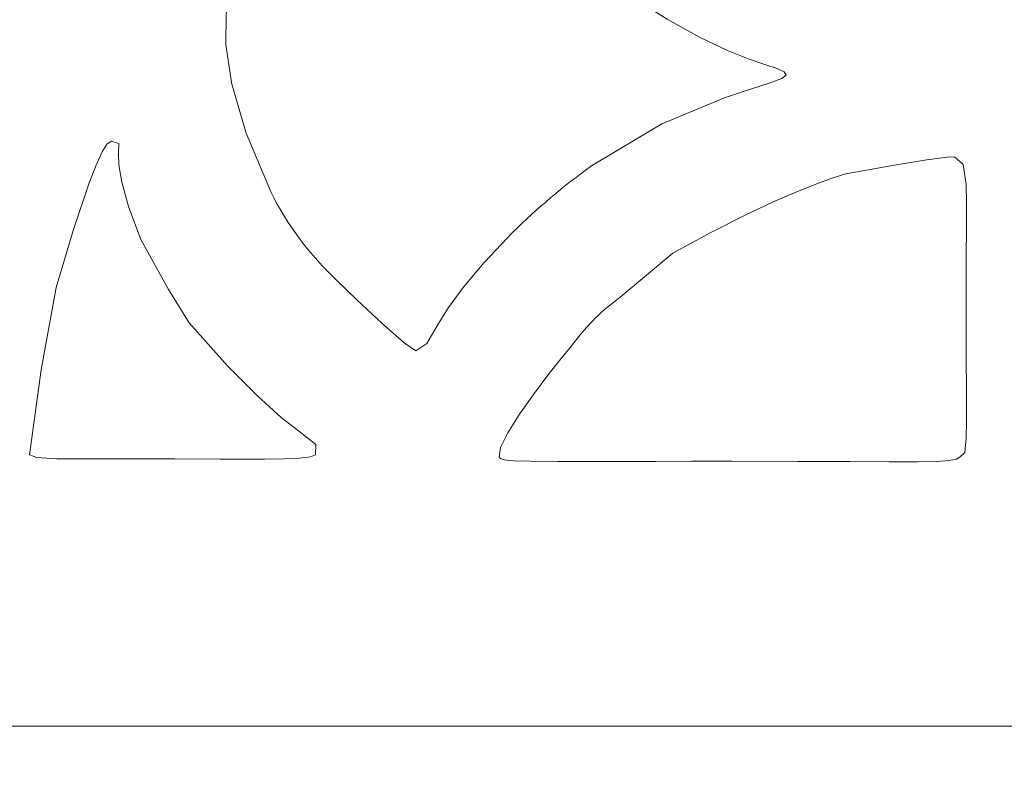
# Model space of a CAD drawing. Header units: millimetres. Extents: x -285 to 176, y -252 to 158.
# Tile 215 of 256: x 8.11 to 13.45, y 44.28 to 48.36. Entities that reach past the tile are written whole.
import ezdxf

# ---------------------------------------------------------------- set-up
doc = ezdxf.new("R2010")
doc.units = ezdxf.units.MM
doc.header["$MEASUREMENT"] = 0
doc.layers.add('Layer 1', color=7, linetype='Continuous')

msp = doc.modelspace()

# ---------------------------------------------------------------- linework, layer by layer
at = {"layer": 'Layer 1', "color": 1, "lineweight": 9}
msp.add_open_spline([(25.7509, 82.7633), (25.7509, 82.7633), (27.8852, 84.8976), (27.8852, 84.8976), (27.8852, 84.8976), (27.8852, 84.8976), (34.9583, 77.8244), (34.9583, 77.8244), (34.9583, 77.8244), (34.9583, 77.8244), (32.824, 75.6936), (32.824, 75.6936), (32.824, 75.6936), (32.824, 75.6936), (42.1833, 66.3344), (42.1833, 66.3344), (42.1833, 66.3344), (42.1833, 66.3344), (44.2505, 68.4017), (44.2505, 68.4017), (44.2505, 68.4017), (44.2505, 68.4017), (51.3202, 61.3285), (51.3202, 61.3285), (51.3202, 61.3285), (51.3202, 61.3285), (49.2529, 59.2613), (49.2529, 59.2613), (49.2529, 59.2613), (49.2529, 59.2613), (57.4973, 51.0203), (57.4973, 51.0203), (57.4973, 51.0203), (57.4973, 51.0203), (49.2918, 42.8147), (49.2918, 42.8147), (49.2918, 42.8147), (49.2918, 42.8147), (51.3202, 40.7828), (51.3202, 40.7828), (51.3202, 40.7828), (51.3202, 40.7828), (44.2505, 33.7096), (44.2505, 33.7096), (44.2505, 33.7096), (44.2505, 33.7096), (42.2185, 35.7416), (42.2185, 35.7416), (42.2185, 35.7416), (42.2185, 35.7416), (32.8593, 26.3824), (32.8593, 26.3824), (32.8593, 26.3824), (32.8593, 26.3824), (34.9583, 24.2869), (34.9583, 24.2869), (34.9583, 24.2869), (34.9583, 24.2869), (27.8852, 17.2137), (27.8852, 17.2137), (27.8852, 17.2137), (27.8852, 17.2137), (25.7897, 19.3127), (25.7897, 19.3127), (25.7897, 19.3127), (25.7897, 19.3127), (24.308, 17.831), (24.308, 17.831), (24.308, 17.831), (24.308, 17.831), (22.5017, 16.5505), (22.5017, 16.5505), (22.5017, 16.5505), (22.5017, 16.5505), (-21.5072, 16.5505), (-21.5072, 16.5505), (-21.5072, 16.5505), (-21.5072, 16.5505), (-21.8036, 16.5505), (-21.8036, 16.5505), (-21.8036, 16.5505), (-21.8036, 16.5505), (-51.2041, 16.5505), (-51.2041, 16.5505), (-51.2041, 16.5505), (-51.2041, 16.5505), (-51.2041, 27.7088), (-51.2041, 27.7088), (-51.2041, 27.7088), (-51.2041, 27.7088), (-54.0933, 27.7088), (-54.0933, 27.7088), (-54.0933, 27.7088), (-54.0933, 27.7088), (-54.0933, 43.0088), (-54.0933, 43.0088), (-54.0933, 43.0088), (-54.0933, 43.0088), (-51.2041, 43.0088), (-51.2041, 43.0088), (-51.2041, 43.0088), (-51.2041, 43.0088), (-51.2041, 59.0919), (-51.2041, 59.0919), (-51.2041, 59.0919), (-51.2041, 59.0919), (-54.0933, 59.0919), (-54.0933, 59.0919), (-54.0933, 59.0919), (-54.0933, 59.0919), (-54.0933, 74.3919), (-54.0933, 74.3919), (-54.0933, 74.3919), (-54.0933, 74.3919), (-51.2039, 74.3919), (-51.2039, 74.3919), (-51.2039, 74.3919), (-51.2039, 74.3919), (-51.2039, 85.5502), (-51.2039, 85.5502), (-51.2039, 85.5502), (-51.2039, 85.5502), (-21.5355, 85.5502), (-21.5355, 85.5502), (-21.5355, 85.5502), (-21.5355, 85.5502), (22.5017, 85.5502), (22.5017, 85.5502), (22.5017, 85.5502), (22.5017, 85.5502), (24.2127, 84.305), (24.2127, 84.305), (24.2127, 84.305), (24.2127, 84.305), (25.7509, 82.7633), (25.7509, 82.7633)], degree=3, knots=[0, 0, 0, 0, 0.028571, 0.028571, 0.028571, 0.028571, 0.057143, 0.057143, 0.057143, 0.057143, 0.085714, 0.085714, 0.085714, 0.085714, 0.114286, 0.114286, 0.114286, 0.114286, 0.142857, 0.142857, 0.142857, 0.142857, 0.171429, 0.171429, 0.171429, 0.171429, 0.2, 0.2, 0.2, 0.2, 0.228571, 0.228571, 0.228571, 0.228571, 0.257143, 0.257143, 0.257143, 0.257143, 0.285714, 0.285714, 0.285714, 0.285714, 0.314286, 0.314286, 0.314286, 0.314286, 0.342857, 0.342857, 0.342857, 0.342857, 0.371429, 0.371429, 0.371429, 0.371429, 0.4, 0.4, 0.4, 0.4, 0.428571, 0.428571, 0.428571, 0.428571, 0.457143, 0.457143, 0.457143, 0.457143, 0.485714, 0.485714, 0.485714, 0.485714, 0.514286, 0.514286, 0.514286, 0.514286, 0.542857, 0.542857, 0.542857, 0.542857, 0.571429, 0.571429, 0.571429, 0.571429, 0.6, 0.6, 0.6, 0.6, 0.628571, 0.628571, 0.628571, 0.628571, 0.657143, 0.657143, 0.657143, 0.657143, 0.685714, 0.685714, 0.685714, 0.685714, 0.714286, 0.714286, 0.714286, 0.714286, 0.742857, 0.742857, 0.742857, 0.742857, 0.771429, 0.771429, 0.771429, 0.771429, 0.8, 0.8, 0.8, 0.8, 0.828571, 0.828571, 0.828571, 0.828571, 0.857143, 0.857143, 0.857143, 0.857143, 0.885714, 0.885714, 0.885714, 0.885714, 0.914286, 0.914286, 0.914286, 0.914286, 0.942857, 0.942857, 0.942857, 0.942857, 1, 1, 1, 1], dxfattribs=at)
at = {"layer": 'Layer 1', "color": 3, "lineweight": 9}
for points, knots in [([(39.7349, 44.5292), (39.7349, 44.5292), (3.159, 44.5292), (3.159, 44.5292), (3.159, 44.5292), (3.159, 44.5292), (3.159, 57.0881), (3.159, 57.0881), (3.159, 57.0881), (3.159, 57.0881), (32.8946, 57.0528), (32.8946, 57.0528), (32.8946, 57.0528), (32.8946, 57.0528), (38.2886, 57.0528), (38.2886, 57.0528), (38.2886, 57.0528), (38.2886, 57.0528), (38.8396, 57.0531), (38.8396, 57.0531), (38.8396, 57.0531), (38.8396, 57.0531), (39.3201, 57.0538), (39.3201, 57.0538), (39.3201, 57.0538), (39.3201, 57.0538), (39.7354, 57.0547), (39.7354, 57.0547), (39.7354, 57.0547), (39.7354, 57.0547), (40.0909, 57.0558), (40.0909, 57.0558), (40.0909, 57.0558), (40.0909, 57.0558), (40.3917, 57.0568), (40.3917, 57.0568), (40.3917, 57.0568), (40.3917, 57.0568), (40.6433, 57.0577), (40.6433, 57.0577), (40.6433, 57.0577), (40.6433, 57.0577), (40.851, 57.0582), (40.851, 57.0582), (40.851, 57.0582), (40.851, 57.0582), (41.02, 57.0581), (41.02, 57.0581), (41.02, 57.0581), (41.02, 57.0581), (41.2634, 57.0559), (41.2634, 57.0559), (41.2634, 57.0559), (41.2634, 57.0559), (41.416, 57.0499), (41.416, 57.0499), (41.416, 57.0499), (41.416, 57.0499), (41.5203, 57.0387), (41.5203, 57.0387), (41.5203, 57.0387), (41.5203, 57.0387), (41.6188, 57.0211), (41.6188, 57.0211), (41.6188, 57.0211), (41.6188, 57.0211), (41.6399, 57.0182), (41.6399, 57.0182), (41.6399, 57.0182), (41.6399, 57.0182), (41.6939, 57.0111), (41.6939, 57.0111), (41.6939, 57.0111), (41.6939, 57.0111), (41.7767, 57.0004), (41.7767, 57.0004), (41.7767, 57.0004), (41.7767, 57.0004), (41.8842, 56.9864), (41.8842, 56.9864), (41.8842, 56.9864), (41.8842, 56.9864), (42.157, 56.9505), (42.157, 56.9505), (42.157, 56.9505), (42.157, 56.9505), (42.4796, 56.9073), (42.4796, 56.9073), (42.4796, 56.9073), (42.4796, 56.9073), (42.8194, 56.8605), (42.8194, 56.8605), (42.8194, 56.8605), (42.8194, 56.8605), (43.1438, 56.8138), (43.1438, 56.8138), (43.1438, 56.8138), (43.1438, 56.8138), (43.4201, 56.7708), (43.4201, 56.7708), (43.4201, 56.7708), (43.4201, 56.7708), (43.6155, 56.7354), (43.6155, 56.7354), (43.6155, 56.7354), (43.6155, 56.7354), (43.9224, 56.6415), (43.9224, 56.6415), (43.9224, 56.6415), (43.9224, 56.6415), (44.1976, 56.5554), (44.1976, 56.5554), (44.1976, 56.5554), (44.5908, 56.465), (44.9793, 56.3555), (45.3618, 56.2274), (45.3618, 56.2274), (45.3618, 56.2274), (45.4438, 56.2), (45.4438, 56.2), (45.4438, 56.2), (45.4438, 56.2), (45.588, 56.1515), (45.588, 56.1515), (45.588, 56.1515), (45.588, 56.1515), (45.7805, 56.0851), (45.7805, 56.0851), (45.7805, 56.0851), (45.7805, 56.0851), (46.0074, 56.0038), (46.0074, 56.0038), (46.0074, 56.0038), (46.0074, 56.0038), (46.5088, 55.8092), (46.5088, 55.8092), (46.5088, 55.8092), (46.5088, 55.8092), (46.981, 55.5924), (46.981, 55.5924), (46.981, 55.5924), (46.981, 55.5924), (47.161, 55.5027), (47.161, 55.5027), (47.161, 55.5027), (47.161, 55.5027), (47.4132, 55.3778), (47.4132, 55.3778), (47.4132, 55.3778), (47.4132, 55.3778), (47.7311, 55.212), (47.7311, 55.212), (47.7311, 55.212), (47.7311, 55.212), (48.1077, 54.9997), (48.1077, 54.9997), (48.1077, 54.9997), (48.1077, 54.9997), (48.5365, 54.7352), (48.5365, 54.7352), (48.5365, 54.7352), (48.5365, 54.7352), (49.0106, 54.4127), (49.0106, 54.4127), (49.0106, 54.4127), (49.0106, 54.4127), (49.5233, 54.0265), (49.5233, 54.0265), (49.5233, 54.0265), (49.5233, 54.0265), (50.0678, 53.5709), (50.0678, 53.5709), (50.0678, 53.5709), (50.5164, 53.1621), (50.9372, 52.7236), (51.3273, 52.2586), (51.3273, 52.2586), (51.3273, 52.2586), (51.4129, 52.1495), (51.4129, 52.1495), (51.4129, 52.1495), (51.4129, 52.1495), (51.5487, 51.9663), (51.5487, 51.9663), (51.5487, 51.9663), (51.5487, 51.9663), (51.7155, 51.7349), (51.7155, 51.7349), (51.7155, 51.7349), (51.7155, 51.7349), (51.8944, 51.4812), (51.8944, 51.4812), (51.8944, 51.4812), (51.8944, 51.4812), (52.0663, 51.2309), (52.0663, 51.2309), (52.0663, 51.2309), (52.0663, 51.2309), (52.2123, 51.01), (52.2123, 51.01), (52.2123, 51.01), (52.2123, 51.01), (52.2696, 50.9185), (52.2696, 50.9185), (52.2696, 50.9185), (52.2696, 50.9185), (52.3133, 50.8441), (52.3133, 50.8441), (52.3133, 50.8441), (52.3133, 50.8441), (52.341, 50.79), (52.341, 50.79), (52.341, 50.79), (52.341, 50.79), (52.3503, 50.7593), (52.3503, 50.7593), (52.3503, 50.7593), (52.3503, 50.7593), (52.1281, 50.4141), (52.1281, 50.4141), (52.1281, 50.4141), (52.1281, 50.4141), (51.8529, 50.0502), (51.8529, 50.0502), (51.8529, 50.0502), (51.8529, 50.0502), (51.6236, 49.6798), (51.6236, 49.6798), (51.6236, 49.6798), (51.6236, 49.6798), (51.5374, 49.5685), (51.5374, 49.5685), (51.5374, 49.5685), (51.5374, 49.5685), (51.4476, 49.4748), (51.4476, 49.4748), (51.4476, 49.4748), (51.4476, 49.4748), (51.377, 49.4095), (51.377, 49.4095), (51.377, 49.4095), (51.377, 49.4095), (51.3484, 49.3835), (51.3484, 49.3835), (51.3484, 49.3835), (50.9893, 48.961), (50.6151, 48.5515), (50.2266, 48.1558), (50.2266, 48.1558), (50.2266, 48.1558), (49.9295, 47.887), (49.9295, 47.887), (49.9295, 47.887), (49.9295, 47.887), (49.5453, 47.5737), (49.5453, 47.5737), (49.5453, 47.5737), (49.5453, 47.5737), (49.3526, 47.4235), (49.3526, 47.4235), (49.3526, 47.4235), (49.3526, 47.4235), (49.1764, 47.2896), (49.1764, 47.2896), (49.1764, 47.2896), (49.1764, 47.2896), (49.0295, 47.1815), (49.0295, 47.1815), (49.0295, 47.1815), (49.0295, 47.1815), (48.9248, 47.1081), (48.9248, 47.1081), (48.9248, 47.1081), (48.9248, 47.1081), (48.4642, 46.8088), (48.4642, 46.8088), (48.4642, 46.8088), (48.4642, 46.8088), (47.9988, 46.5207), (47.9988, 46.5207), (47.9988, 46.5207), (47.9988, 46.5207), (47.7973, 46.3989), (47.7973, 46.3989), (47.7973, 46.3989), (47.7973, 46.3989), (47.634, 46.3015), (47.634, 46.3015), (47.634, 46.3015), (47.634, 46.3015), (47.5222, 46.2356), (47.5222, 46.2356), (47.5222, 46.2356), (47.5222, 46.2356), (47.4749, 46.2085), (47.4749, 46.2085), (47.4749, 46.2085), (47.4749, 46.2085), (46.343, 45.7124), (46.343, 45.7124), (46.343, 45.7124), (46.343, 45.7124), (45.2559, 45.2877), (45.2559, 45.2877), (45.2559, 45.2877), (45.2559, 45.2877), (44.4343, 45.0563), (44.4343, 45.0563), (44.4343, 45.0563), (44.4343, 45.0563), (43.6226, 44.8728), (43.6226, 44.8728), (43.6226, 44.8728), (43.6226, 44.8728), (43.2736, 44.8029), (43.2736, 44.8029), (43.2736, 44.8029), (43.2736, 44.8029), (42.9908, 44.7495), (42.9908, 44.7495), (42.9908, 44.7495), (42.9908, 44.7495), (42.8809, 44.7295), (42.8809, 44.7295), (42.8809, 44.7295), (42.8809, 44.7295), (42.7955, 44.7142), (42.7955, 44.7142), (42.7955, 44.7142), (42.7955, 44.7142), (42.7373, 44.7039), (42.7373, 44.7039), (42.7373, 44.7039), (42.7373, 44.7039), (42.7089, 44.6986), (42.7089, 44.6986), (42.7089, 44.6986), (42.7089, 44.6986), (42.3606, 44.6306), (42.3606, 44.6306), (42.3606, 44.6306), (42.3606, 44.6306), (41.9724, 44.5828), (41.9724, 44.5828), (41.9724, 44.5828), (41.9724, 44.5828), (41.5608, 44.552), (41.5608, 44.552), (41.5608, 44.552), (41.5608, 44.552), (41.1426, 44.5345), (41.1426, 44.5345), (41.1426, 44.5345), (41.1426, 44.5345), (40.7342, 44.527), (40.7342, 44.527), (40.7342, 44.527), (40.7342, 44.527), (40.3524, 44.5259), (40.3524, 44.5259), (40.3524, 44.5259), (40.3524, 44.5259), (40.0138, 44.5278), (40.0138, 44.5278), (40.0138, 44.5278), (40.0138, 44.5278), (39.7349, 44.5292), (39.7349, 44.5292), (39.7349, 44.5292), (39.7349, 44.5292), (39.7349, 44.5292), (39.7349, 44.5292)], [0, 0, 0, 0, 0.010638, 0.010638, 0.010638, 0.010638, 0.021277, 0.021277, 0.021277, 0.021277, 0.031915, 0.031915, 0.031915, 0.031915, 0.042553, 0.042553, 0.042553, 0.042553, 0.053191, 0.053191, 0.053191, 0.053191, 0.06383, 0.06383, 0.06383, 0.06383, 0.074468, 0.074468, 0.074468, 0.074468, 0.085106, 0.085106, 0.085106, 0.085106, 0.095745, 0.095745, 0.095745, 0.095745, 0.106383, 0.106383, 0.106383, 0.106383, 0.117021, 0.117021, 0.117021, 0.117021, 0.12766, 0.12766, 0.12766, 0.12766, 0.138298, 0.138298, 0.138298, 0.138298, 0.148936, 0.148936, 0.148936, 0.148936, 0.159574, 0.159574, 0.159574, 0.159574, 0.170213, 0.170213, 0.170213, 0.170213, 0.180851, 0.180851, 0.180851, 0.180851, 0.191489, 0.191489, 0.191489, 0.191489, 0.202128, 0.202128, 0.202128, 0.202128, 0.212766, 0.212766, 0.212766, 0.212766, 0.223404, 0.223404, 0.223404, 0.223404, 0.234043, 0.234043, 0.234043, 0.234043, 0.244681, 0.244681, 0.244681, 0.244681, 0.255319, 0.255319, 0.255319, 0.255319, 0.265957, 0.265957, 0.265957, 0.265957, 0.276596, 0.276596, 0.276596, 0.276596, 0.287234, 0.287234, 0.287234, 0.287234, 0.297872, 0.297872, 0.297872, 0.297872, 0.308511, 0.308511, 0.308511, 0.308511, 0.319149, 0.319149, 0.319149, 0.319149, 0.329787, 0.329787, 0.329787, 0.329787, 0.340426, 0.340426, 0.340426, 0.340426, 0.351064, 0.351064, 0.351064, 0.351064, 0.361702, 0.361702, 0.361702, 0.361702, 0.37234, 0.37234, 0.37234, 0.37234, 0.382979, 0.382979, 0.382979, 0.382979, 0.393617, 0.393617, 0.393617, 0.393617, 0.404255, 0.404255, 0.404255, 0.404255, 0.414894, 0.414894, 0.414894, 0.414894, 0.425532, 0.425532, 0.425532, 0.425532, 0.43617, 0.43617, 0.43617, 0.43617, 0.446809, 0.446809, 0.446809, 0.446809, 0.457447, 0.457447, 0.457447, 0.457447, 0.468085, 0.468085, 0.468085, 0.468085, 0.478723, 0.478723, 0.478723, 0.478723, 0.489362, 0.489362, 0.489362, 0.489362, 0.5, 0.5, 0.5, 0.5, 0.510638, 0.510638, 0.510638, 0.510638, 0.521277, 0.521277, 0.521277, 0.521277, 0.531915, 0.531915, 0.531915, 0.531915, 0.542553, 0.542553, 0.542553, 0.542553, 0.553191, 0.553191, 0.553191, 0.553191, 0.56383, 0.56383, 0.56383, 0.56383, 0.574468, 0.574468, 0.574468, 0.574468, 0.585106, 0.585106, 0.585106, 0.585106, 0.595745, 0.595745, 0.595745, 0.595745, 0.606383, 0.606383, 0.606383, 0.606383, 0.617021, 0.617021, 0.617021, 0.617021, 0.62766, 0.62766, 0.62766, 0.62766, 0.638298, 0.638298, 0.638298, 0.638298, 0.648936, 0.648936, 0.648936, 0.648936, 0.659574, 0.659574, 0.659574, 0.659574, 0.670213, 0.670213, 0.670213, 0.670213, 0.680851, 0.680851, 0.680851, 0.680851, 0.691489, 0.691489, 0.691489, 0.691489, 0.702128, 0.702128, 0.702128, 0.702128, 0.712766, 0.712766, 0.712766, 0.712766, 0.723404, 0.723404, 0.723404, 0.723404, 0.734043, 0.734043, 0.734043, 0.734043, 0.744681, 0.744681, 0.744681, 0.744681, 0.755319, 0.755319, 0.755319, 0.755319, 0.765957, 0.765957, 0.765957, 0.765957, 0.776596, 0.776596, 0.776596, 0.776596, 0.787234, 0.787234, 0.787234, 0.787234, 0.797872, 0.797872, 0.797872, 0.797872, 0.808511, 0.808511, 0.808511, 0.808511, 0.819149, 0.819149, 0.819149, 0.819149, 0.829787, 0.829787, 0.829787, 0.829787, 0.840426, 0.840426, 0.840426, 0.840426, 0.851064, 0.851064, 0.851064, 0.851064, 0.861702, 0.861702, 0.861702, 0.861702, 0.87234, 0.87234, 0.87234, 0.87234, 0.882979, 0.882979, 0.882979, 0.882979, 0.893617, 0.893617, 0.893617, 0.893617, 0.904255, 0.904255, 0.904255, 0.904255, 0.914894, 0.914894, 0.914894, 0.914894, 0.925532, 0.925532, 0.925532, 0.925532, 0.93617, 0.93617, 0.93617, 0.93617, 0.946809, 0.946809, 0.946809, 0.946809, 0.957447, 0.957447, 0.957447, 0.957447, 0.968085, 0.968085, 0.968085, 0.968085, 0.978723, 0.978723, 0.978723, 0.978723, 1, 1, 1, 1]), ([(10.257, 46.5647), (10.257, 46.5647), (10.3168, 46.604), (10.3168, 46.604), (10.3168, 46.604), (10.3168, 46.604), (10.3809, 46.7125), (10.3809, 46.7125), (10.3809, 46.7125), (10.3809, 46.7125), (10.4349, 46.7981), (10.4349, 46.7981), (10.4349, 46.7981), (10.4349, 46.7981), (10.5144, 46.9075), (10.5144, 46.9075), (10.5144, 46.9075), (10.5144, 46.9075), (10.6276, 47.0431), (10.6276, 47.0431), (10.6276, 47.0431), (10.6276, 47.0431), (10.7826, 47.2068), (10.7826, 47.2068), (10.7826, 47.2068), (10.9158, 47.3371), (11.0585, 47.4574), (11.2094, 47.5666), (11.2094, 47.5666), (11.2094, 47.5666), (11.5901, 47.7936), (11.5901, 47.7936), (11.5901, 47.7936), (11.5901, 47.7936), (11.9287, 47.9348), (11.9287, 47.9348), (11.9287, 47.9348), (11.9287, 47.9348), (12.0654, 47.9809), (12.0654, 47.9809), (12.0654, 47.9809), (12.0654, 47.9809), (12.1714, 48.0146), (12.1714, 48.0146), (12.1714, 48.0146), (12.1714, 48.0146), (12.2399, 48.039), (12.2399, 48.039), (12.2399, 48.039), (12.2399, 48.039), (12.2642, 48.057), (12.2642, 48.057), (12.2642, 48.057), (12.2642, 48.057), (12.2523, 48.0762), (12.2523, 48.0762), (12.2523, 48.0762), (12.2523, 48.0762), (12.2156, 48.0931), (12.2156, 48.0931), (12.2156, 48.0931), (12.2156, 48.0931), (12.153, 48.1139), (12.153, 48.1139), (12.153, 48.1139), (12.153, 48.1139), (12.0631, 48.1447), (12.0631, 48.1447), (12.0631, 48.1447), (12.0631, 48.1447), (11.9449, 48.192), (11.9449, 48.192), (11.9449, 48.192), (11.9449, 48.192), (11.7969, 48.2619), (11.7969, 48.2619), (11.7969, 48.2619), (11.7969, 48.2619), (11.6181, 48.3606), (11.6181, 48.3606), (11.6181, 48.3606), (11.6181, 48.3606), (11.407, 48.4944), (11.407, 48.4944), (11.407, 48.4944), (11.407, 48.4944), (11.0303, 48.7636), (11.0303, 48.7636), (11.0303, 48.7636), (11.0303, 48.7636), (10.7339, 49.0056), (10.7339, 49.0056), (10.7339, 49.0056), (10.7339, 49.0056), (10.5066, 49.2174), (10.5066, 49.2174), (10.5066, 49.2174), (10.5066, 49.2174), (10.3372, 49.3958), (10.3372, 49.3958), (10.3372, 49.3958), (10.3372, 49.3958), (10.2145, 49.5378), (10.2145, 49.5378), (10.2145, 49.5378), (10.2145, 49.5378), (10.1271, 49.6404), (10.1271, 49.6404), (10.1271, 49.6404), (10.1271, 49.6404), (10.0639, 49.7005), (10.0639, 49.7005), (10.0639, 49.7005), (10.0639, 49.7005), (10.0135, 49.715), (10.0135, 49.715), (10.0135, 49.715), (10.0135, 49.715), (9.9737, 49.6781), (9.9737, 49.6781), (9.9737, 49.6781), (9.9737, 49.6781), (9.9009, 49.5853), (9.9009, 49.5853), (9.9009, 49.5853), (9.9009, 49.5853), (9.8054, 49.4522), (9.8054, 49.4522), (9.8054, 49.4522), (9.8054, 49.4522), (9.6973, 49.2939), (9.6973, 49.2939), (9.6973, 49.2939), (9.6973, 49.2939), (9.5872, 49.1259), (9.5872, 49.1259), (9.5872, 49.1259), (9.5872, 49.1259), (9.4852, 48.9635), (9.4852, 48.9635), (9.4852, 48.9635), (9.4852, 48.9635), (9.4016, 48.822), (9.4016, 48.822), (9.4016, 48.822), (9.4016, 48.822), (9.3467, 48.7167), (9.3467, 48.7167), (9.3467, 48.7167), (9.3467, 48.7167), (9.3239, 48.6763), (9.3239, 48.6763), (9.3239, 48.6763), (9.3239, 48.6763), (9.2892, 48.6121), (9.2892, 48.6121), (9.2892, 48.6121), (9.2892, 48.6121), (9.2543, 48.5188), (9.2543, 48.5188), (9.2543, 48.5188), (9.2543, 48.5188), (9.2304, 48.3908), (9.2304, 48.3908), (9.2304, 48.3908), (9.2304, 48.3908), (9.229, 48.2227), (9.229, 48.2227), (9.229, 48.2227), (9.229, 48.2227), (9.2615, 48.0088), (9.2615, 48.0088), (9.2615, 48.0088), (9.2615, 48.0088), (9.3393, 47.7438), (9.3393, 47.7438), (9.3393, 47.7438), (9.3393, 47.7438), (9.4738, 47.422), (9.4738, 47.422), (9.4738, 47.422), (9.5634, 47.2434), (9.684, 47.0821), (9.8301, 46.9457), (9.8301, 46.9457), (9.8301, 46.9457), (9.9389, 46.8396), (9.9389, 46.8396), (9.9389, 46.8396), (9.9389, 46.8396), (10.0739, 46.7129), (10.0739, 46.7129), (10.0739, 46.7129), (10.0739, 46.7129), (10.1938, 46.6074), (10.1938, 46.6074), (10.1938, 46.6074), (10.1938, 46.6074), (10.257, 46.5647), (10.257, 46.5647)], [0, 0, 0, 0, 0.019608, 0.019608, 0.019608, 0.019608, 0.039216, 0.039216, 0.039216, 0.039216, 0.058824, 0.058824, 0.058824, 0.058824, 0.078431, 0.078431, 0.078431, 0.078431, 0.098039, 0.098039, 0.098039, 0.098039, 0.117647, 0.117647, 0.117647, 0.117647, 0.137255, 0.137255, 0.137255, 0.137255, 0.156863, 0.156863, 0.156863, 0.156863, 0.176471, 0.176471, 0.176471, 0.176471, 0.196078, 0.196078, 0.196078, 0.196078, 0.215686, 0.215686, 0.215686, 0.215686, 0.235294, 0.235294, 0.235294, 0.235294, 0.254902, 0.254902, 0.254902, 0.254902, 0.27451, 0.27451, 0.27451, 0.27451, 0.294118, 0.294118, 0.294118, 0.294118, 0.313725, 0.313725, 0.313725, 0.313725, 0.333333, 0.333333, 0.333333, 0.333333, 0.352941, 0.352941, 0.352941, 0.352941, 0.372549, 0.372549, 0.372549, 0.372549, 0.392157, 0.392157, 0.392157, 0.392157, 0.411765, 0.411765, 0.411765, 0.411765, 0.431373, 0.431373, 0.431373, 0.431373, 0.45098, 0.45098, 0.45098, 0.45098, 0.470588, 0.470588, 0.470588, 0.470588, 0.490196, 0.490196, 0.490196, 0.490196, 0.509804, 0.509804, 0.509804, 0.509804, 0.529412, 0.529412, 0.529412, 0.529412, 0.54902, 0.54902, 0.54902, 0.54902, 0.568627, 0.568627, 0.568627, 0.568627, 0.588235, 0.588235, 0.588235, 0.588235, 0.607843, 0.607843, 0.607843, 0.607843, 0.627451, 0.627451, 0.627451, 0.627451, 0.647059, 0.647059, 0.647059, 0.647059, 0.666667, 0.666667, 0.666667, 0.666667, 0.686275, 0.686275, 0.686275, 0.686275, 0.705882, 0.705882, 0.705882, 0.705882, 0.72549, 0.72549, 0.72549, 0.72549, 0.745098, 0.745098, 0.745098, 0.745098, 0.764706, 0.764706, 0.764706, 0.764706, 0.784314, 0.784314, 0.784314, 0.784314, 0.803922, 0.803922, 0.803922, 0.803922, 0.823529, 0.823529, 0.823529, 0.823529, 0.843137, 0.843137, 0.843137, 0.843137, 0.862745, 0.862745, 0.862745, 0.862745, 0.882353, 0.882353, 0.882353, 0.882353, 0.901961, 0.901961, 0.901961, 0.901961, 0.921569, 0.921569, 0.921569, 0.921569, 0.941176, 0.941176, 0.941176, 0.941176, 0.960784, 0.960784, 0.960784, 0.960784, 1, 1, 1, 1]), ([(8.165, 46.0003), (8.165, 46.0003), (8.204, 45.9851), (8.204, 45.9851), (8.204, 45.9851), (8.204, 45.9851), (8.3135, 45.9791), (8.3135, 45.9791), (8.3135, 45.9791), (8.3135, 45.9791), (8.4109, 45.9784), (8.4109, 45.9784), (8.4109, 45.9784), (8.4109, 45.9784), (8.5454, 45.9785), (8.5454, 45.9785), (8.5454, 45.9785), (8.5454, 45.9785), (8.7234, 45.9789), (8.7234, 45.9789), (8.7234, 45.9789), (8.7234, 45.9789), (8.9515, 45.9791), (8.9515, 45.9791), (8.9515, 45.9791), (8.9515, 45.9791), (9.1957, 45.9775), (9.1957, 45.9775), (9.1957, 45.9775), (9.1957, 45.9775), (9.4385, 45.9765), (9.4385, 45.9765), (9.4385, 45.9765), (9.4385, 45.9765), (9.5432, 45.9781), (9.5432, 45.9781), (9.5432, 45.9781), (9.5432, 45.9781), (9.6283, 45.9821), (9.6283, 45.9821), (9.6283, 45.9821), (9.6283, 45.9821), (9.6872, 45.9893), (9.6872, 45.9893), (9.6872, 45.9893), (9.6872, 45.9893), (9.7136, 46.0003), (9.7136, 46.0003), (9.7136, 46.0003), (9.7136, 46.0003), (9.7163, 46.0562), (9.7163, 46.0562), (9.7163, 46.0562), (9.7163, 46.0562), (9.6214, 46.1295), (9.6214, 46.1295), (9.6214, 46.1295), (9.6214, 46.1295), (9.5288, 46.2031), (9.5288, 46.2031), (9.5288, 46.2031), (9.5288, 46.2031), (9.4016, 46.3173), (9.4016, 46.3173), (9.4016, 46.3173), (9.4016, 46.3173), (9.2362, 46.4844), (9.2362, 46.4844), (9.2362, 46.4844), (9.2362, 46.4844), (9.0292, 46.7164), (9.0292, 46.7164), (9.0292, 46.7164), (9.0292, 46.7164), (8.9172, 46.8959), (8.9172, 46.8959), (8.9172, 46.8959), (8.9172, 46.8959), (8.7682, 47.168), (8.7682, 47.168), (8.7682, 47.168), (8.7682, 47.168), (8.7021, 47.3463), (8.7021, 47.3463), (8.7021, 47.3463), (8.7021, 47.3463), (8.665, 47.4784), (8.665, 47.4784), (8.665, 47.4784), (8.665, 47.4784), (8.6491, 47.5716), (8.6491, 47.5716), (8.6491, 47.5716), (8.6491, 47.5716), (8.6465, 47.6328), (8.6465, 47.6328), (8.6465, 47.6328), (8.6465, 47.6328), (8.6491, 47.6879), (8.6491, 47.6879), (8.6491, 47.6879), (8.6491, 47.6879), (8.6094, 47.7007), (8.6094, 47.7007), (8.6094, 47.7007), (8.6094, 47.7007), (8.5867, 47.6861), (8.5867, 47.6861), (8.5867, 47.6861), (8.5867, 47.6861), (8.5586, 47.6417), (8.5586, 47.6417), (8.5586, 47.6417), (8.5586, 47.6417), (8.5257, 47.5702), (8.5257, 47.5702), (8.5257, 47.5702), (8.5257, 47.5702), (8.4886, 47.4745), (8.4886, 47.4745), (8.4886, 47.4745), (8.4886, 47.4745), (8.4041, 47.222), (8.4041, 47.222), (8.4041, 47.222), (8.4041, 47.222), (8.3095, 46.9069), (8.3095, 46.9069), (8.3095, 46.9069), (8.3095, 46.9069), (8.228, 46.4602), (8.228, 46.4602), (8.228, 46.4602), (8.228, 46.4602), (8.165, 46.0003), (8.165, 46.0003)], [0, 0, 0, 0, 0.028571, 0.028571, 0.028571, 0.028571, 0.057143, 0.057143, 0.057143, 0.057143, 0.085714, 0.085714, 0.085714, 0.085714, 0.114286, 0.114286, 0.114286, 0.114286, 0.142857, 0.142857, 0.142857, 0.142857, 0.171429, 0.171429, 0.171429, 0.171429, 0.2, 0.2, 0.2, 0.2, 0.228571, 0.228571, 0.228571, 0.228571, 0.257143, 0.257143, 0.257143, 0.257143, 0.285714, 0.285714, 0.285714, 0.285714, 0.314286, 0.314286, 0.314286, 0.314286, 0.342857, 0.342857, 0.342857, 0.342857, 0.371429, 0.371429, 0.371429, 0.371429, 0.4, 0.4, 0.4, 0.4, 0.428571, 0.428571, 0.428571, 0.428571, 0.457143, 0.457143, 0.457143, 0.457143, 0.485714, 0.485714, 0.485714, 0.485714, 0.514286, 0.514286, 0.514286, 0.514286, 0.542857, 0.542857, 0.542857, 0.542857, 0.571429, 0.571429, 0.571429, 0.571429, 0.6, 0.6, 0.6, 0.6, 0.628571, 0.628571, 0.628571, 0.628571, 0.657143, 0.657143, 0.657143, 0.657143, 0.685714, 0.685714, 0.685714, 0.685714, 0.714286, 0.714286, 0.714286, 0.714286, 0.742857, 0.742857, 0.742857, 0.742857, 0.771429, 0.771429, 0.771429, 0.771429, 0.8, 0.8, 0.8, 0.8, 0.828571, 0.828571, 0.828571, 0.828571, 0.857143, 0.857143, 0.857143, 0.857143, 0.885714, 0.885714, 0.885714, 0.885714, 0.914286, 0.914286, 0.914286, 0.914286, 0.942857, 0.942857, 0.942857, 0.942857, 1, 1, 1, 1]), ([(10.7085, 45.9897), (10.7085, 45.9897), (10.7158, 45.9795), (10.7158, 45.9795), (10.7158, 45.9795), (10.7158, 45.9795), (10.7366, 45.9725), (10.7366, 45.9725), (10.7366, 45.9725), (10.7366, 45.9725), (10.7858, 45.9679), (10.7858, 45.9679), (10.7858, 45.9679), (10.7858, 45.9679), (10.8778, 45.9655), (10.8778, 45.9655), (10.8778, 45.9655), (10.8778, 45.9655), (11.0275, 45.9645), (11.0275, 45.9645), (11.0275, 45.9645), (11.0275, 45.9645), (11.2492, 45.9644), (11.2492, 45.9644), (11.2492, 45.9644), (11.2492, 45.9644), (11.3918, 45.9646), (11.3918, 45.9646), (11.3918, 45.9646), (11.3918, 45.9646), (11.5579, 45.9648), (11.5579, 45.9648), (11.5579, 45.9648), (11.5579, 45.9648), (11.7493, 45.965), (11.7493, 45.965), (11.7493, 45.965), (11.7493, 45.965), (11.9679, 45.965), (11.9679, 45.965), (11.9679, 45.965), (11.9679, 45.965), (12.3274, 45.9645), (12.3274, 45.9645), (12.3274, 45.9645), (12.3274, 45.9645), (12.6084, 45.9634), (12.6084, 45.9634), (12.6084, 45.9634), (12.6084, 45.9634), (12.8208, 45.9626), (12.8208, 45.9626), (12.8208, 45.9626), (12.8208, 45.9626), (12.9746, 45.9628), (12.9746, 45.9628), (12.9746, 45.9628), (12.9746, 45.9628), (13.0801, 45.9649), (13.0801, 45.9649), (13.0801, 45.9649), (13.0801, 45.9649), (13.1471, 45.9695), (13.1471, 45.9695), (13.1471, 45.9695), (13.1471, 45.9695), (13.1858, 45.9775), (13.1858, 45.9775), (13.1858, 45.9775), (13.1858, 45.9775), (13.2061, 45.9897), (13.2061, 45.9897), (13.2061, 45.9897), (13.2061, 45.9897), (13.2305, 46.0129), (13.2305, 46.0129), (13.2305, 46.0129), (13.2305, 46.0129), (13.2393, 46.0907), (13.2393, 46.0907), (13.2393, 46.0907), (13.2393, 46.0907), (13.24, 46.1836), (13.24, 46.1836), (13.24, 46.1836), (13.24, 46.1836), (13.2394, 46.3305), (13.2394, 46.3305), (13.2394, 46.3305), (13.2394, 46.3305), (13.2385, 46.5448), (13.2385, 46.5448), (13.2385, 46.5448), (13.2385, 46.5448), (13.2379, 46.8399), (13.2379, 46.8399), (13.2379, 46.8399), (13.2379, 46.8399), (13.2388, 47.0632), (13.2388, 47.0632), (13.2388, 47.0632), (13.2388, 47.0632), (13.2404, 47.2375), (13.2404, 47.2375), (13.2404, 47.2375), (13.2404, 47.2375), (13.2411, 47.3692), (13.2411, 47.3692), (13.2411, 47.3692), (13.2411, 47.3692), (13.2393, 47.4648), (13.2393, 47.4648), (13.2393, 47.4648), (13.2393, 47.4648), (13.2216, 47.5736), (13.2216, 47.5736), (13.2216, 47.5736), (13.2216, 47.5736), (13.1744, 47.616), (13.1744, 47.616), (13.1744, 47.616), (13.1744, 47.616), (13.1358, 47.6135), (13.1358, 47.6135), (13.1358, 47.6135), (13.1358, 47.6135), (13.0245, 47.5988), (13.0245, 47.5988), (13.0245, 47.5988), (13.0245, 47.5988), (12.8391, 47.5689), (12.8391, 47.5689), (12.8391, 47.5689), (12.8391, 47.5689), (12.5782, 47.5207), (12.5782, 47.5207), (12.5782, 47.5207), (12.5782, 47.5207), (12.557, 47.5147), (12.557, 47.5147), (12.557, 47.5147), (12.557, 47.5147), (12.5072, 47.4982), (12.5072, 47.4982), (12.5072, 47.4982), (12.5072, 47.4982), (12.4294, 47.4697), (12.4294, 47.4697), (12.4294, 47.4697), (12.4294, 47.4697), (12.3246, 47.4277), (12.3246, 47.4277), (12.3246, 47.4277), (12.3246, 47.4277), (12.1936, 47.3706), (12.1936, 47.3706), (12.1936, 47.3706), (12.1936, 47.3706), (12.037, 47.297), (12.037, 47.297), (12.037, 47.297), (12.037, 47.297), (11.8557, 47.2053), (11.8557, 47.2053), (11.8557, 47.2053), (11.8557, 47.2053), (11.6504, 47.0939), (11.6504, 47.0939), (11.6504, 47.0939), (11.6504, 47.0939), (11.3647, 46.854), (11.3647, 46.854), (11.3647, 46.854), (11.2687, 46.7854), (11.1842, 46.7021), (11.1142, 46.607), (11.1142, 46.607), (11.1142, 46.607), (11.0933, 46.5828), (11.0933, 46.5828), (11.0933, 46.5828), (11.0933, 46.5828), (11.0429, 46.5205), (11.0429, 46.5205), (11.0429, 46.5205), (11.0429, 46.5205), (10.9734, 46.4316), (10.9734, 46.4316), (10.9734, 46.4316), (10.9734, 46.4316), (10.8955, 46.3275), (10.8955, 46.3275), (10.8955, 46.3275), (10.8955, 46.3275), (10.8195, 46.2198), (10.8195, 46.2198), (10.8195, 46.2198), (10.8195, 46.2198), (10.756, 46.1199), (10.756, 46.1199), (10.756, 46.1199), (10.756, 46.1199), (10.7155, 46.0394), (10.7155, 46.0394), (10.7155, 46.0394), (10.7155, 46.0394), (10.7085, 45.9897), (10.7085, 45.9897)], [0, 0, 0, 0, 0.018868, 0.018868, 0.018868, 0.018868, 0.037736, 0.037736, 0.037736, 0.037736, 0.056604, 0.056604, 0.056604, 0.056604, 0.075472, 0.075472, 0.075472, 0.075472, 0.09434, 0.09434, 0.09434, 0.09434, 0.113208, 0.113208, 0.113208, 0.113208, 0.132075, 0.132075, 0.132075, 0.132075, 0.150943, 0.150943, 0.150943, 0.150943, 0.169811, 0.169811, 0.169811, 0.169811, 0.188679, 0.188679, 0.188679, 0.188679, 0.207547, 0.207547, 0.207547, 0.207547, 0.226415, 0.226415, 0.226415, 0.226415, 0.245283, 0.245283, 0.245283, 0.245283, 0.264151, 0.264151, 0.264151, 0.264151, 0.283019, 0.283019, 0.283019, 0.283019, 0.301887, 0.301887, 0.301887, 0.301887, 0.320755, 0.320755, 0.320755, 0.320755, 0.339623, 0.339623, 0.339623, 0.339623, 0.358491, 0.358491, 0.358491, 0.358491, 0.377358, 0.377358, 0.377358, 0.377358, 0.396226, 0.396226, 0.396226, 0.396226, 0.415094, 0.415094, 0.415094, 0.415094, 0.433962, 0.433962, 0.433962, 0.433962, 0.45283, 0.45283, 0.45283, 0.45283, 0.471698, 0.471698, 0.471698, 0.471698, 0.490566, 0.490566, 0.490566, 0.490566, 0.509434, 0.509434, 0.509434, 0.509434, 0.528302, 0.528302, 0.528302, 0.528302, 0.54717, 0.54717, 0.54717, 0.54717, 0.566038, 0.566038, 0.566038, 0.566038, 0.584906, 0.584906, 0.584906, 0.584906, 0.603774, 0.603774, 0.603774, 0.603774, 0.622642, 0.622642, 0.622642, 0.622642, 0.641509, 0.641509, 0.641509, 0.641509, 0.660377, 0.660377, 0.660377, 0.660377, 0.679245, 0.679245, 0.679245, 0.679245, 0.698113, 0.698113, 0.698113, 0.698113, 0.716981, 0.716981, 0.716981, 0.716981, 0.735849, 0.735849, 0.735849, 0.735849, 0.754717, 0.754717, 0.754717, 0.754717, 0.773585, 0.773585, 0.773585, 0.773585, 0.792453, 0.792453, 0.792453, 0.792453, 0.811321, 0.811321, 0.811321, 0.811321, 0.830189, 0.830189, 0.830189, 0.830189, 0.849057, 0.849057, 0.849057, 0.849057, 0.867925, 0.867925, 0.867925, 0.867925, 0.886792, 0.886792, 0.886792, 0.886792, 0.90566, 0.90566, 0.90566, 0.90566, 0.924528, 0.924528, 0.924528, 0.924528, 0.943396, 0.943396, 0.943396, 0.943396, 0.962264, 0.962264, 0.962264, 0.962264, 1, 1, 1, 1])]:
    msp.add_open_spline(points, degree=3, knots=knots, dxfattribs=at)

doc.saveas('drawing.dxf')
